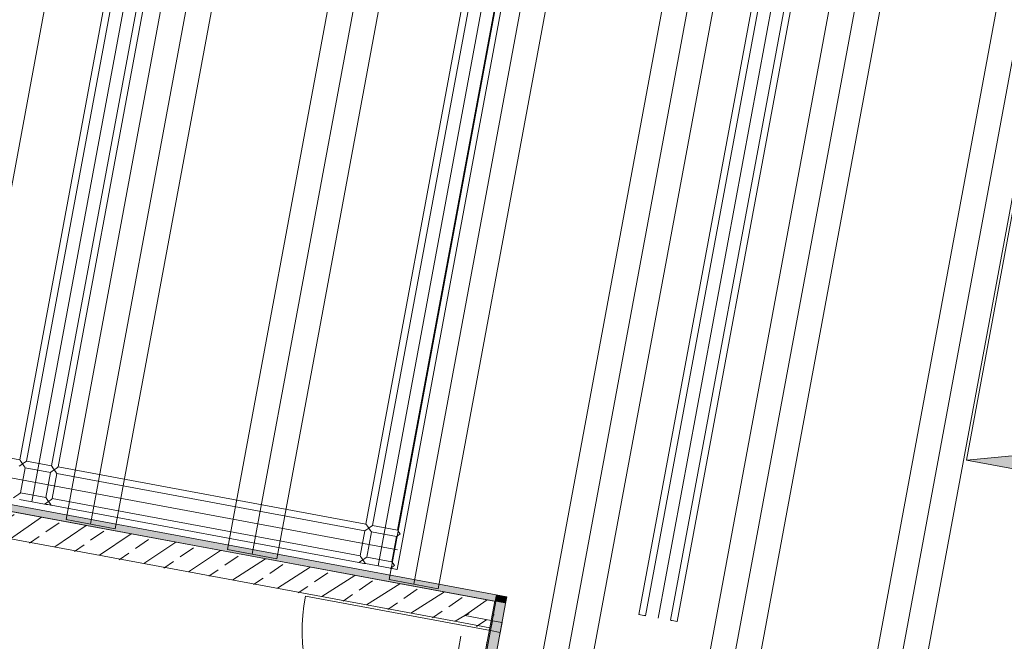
# Model space of a CAD drawing. Header units: metres. Extents: x 0 to 60282398, y -11592309 to 5708004.
# Tile 65 of 136: x 32353358.31 to 32353365.65, y 5707930.8 to 5707935.44. Entities that reach past the tile are written whole.
import ezdxf

# ---------------------------------------------------------------- set-up
doc = ezdxf.new("R2010")
doc.units = ezdxf.units.M
doc.header["$LTSCALE"] = 0.75
doc.header["$PDSIZE"] = 5
doc.linetypes.add('10417023$0$#9_Achse', pattern=[1.6, 0.00254, -1.59746])
doc.layers.get('0').update_dxf_attribs({"linetype": 'CONTINUOUS'})
for name, color, linetype, lineweight in [('10417023$0$#9_002_GES I Übersicht Erdgeschoss_1_102_Wand Innen.A', 7, 'CONTINUOUS', 25), ('10417023$0$#9_002_GES I Übersicht Erdgeschoss_1_202_Innenwandbekleidung.A', 7, 'CONTINUOUS', 25), ('10417023$0$#9_002_GES I Übersicht Erdgeschoss_1_807b_Elektro 3D', 7, 'CONTINUOUS', 25), ('10417023$0$#9_002_GES I Übersicht Erdgeschoss_1_Neubau_102_Wand Innen.A', 7, 'CONTINUOUS', 25), ('10417023$0$#9_002_GES I Übersicht Erdgeschoss_1_Neubau_104_Decken.A', 7, 'CONTINUOUS', 25), ('10417023$0$#9_002_GES I Übersicht Erdgeschoss_1_Neubau_202_Innenwandbekleidun', 7, 'CONTINUOUS', 25), ('10417023$0$Keine', 7, 'CONTINUOUS', 13)]:
    doc.layers.add(name, color=color, linetype=linetype, lineweight=lineweight)
pattern_1 = [(44.99999999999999, (0, 0), (-0.1697056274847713, 0.1697056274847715), []), (44.99999999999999, (-0.08485281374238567, 0.08485281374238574), (-0.1697056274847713, 0.1697056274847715), [0.18, -0.05999999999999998])]

# ---------------------------------------------------------------- blocks, each defined once
blk = doc.blocks.new('10417023$0$#9_MKO_LP5_ARC_GES_UP_00_002_P_G_modell (3D)')
at = {"layer": '10417023$0$#9_002_GES I Übersicht Erdgeschoss_1_102_Wand Innen.A', "linetype": 'Continuous', "lineweight": 5, "true_color": 0xff0000}
h = blk.add_hatch(dxfattribs=at)
h.set_pattern_fill('#9_BETON__STAHLBETON_0001', color=1, style=0, pattern_type=2)
h.set_pattern_definition(pattern_1)
h.paths.add_polyline_path([(-32353484.92367585, -5707787.03957689), (-32353484.72367585, -5707787.03957689), (-32353484.72367585, -5707786.964777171), (-32353484.92367585, -5707786.964777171)])
at = {"layer": '10417023$0$#9_002_GES I Übersicht Erdgeschoss_1_Neubau_102_Wand Innen.A', "linetype": 'Continuous', "lineweight": 5, "true_color": 0xff0000}
h = blk.add_hatch(dxfattribs=at)
h.set_pattern_fill('#9_BETON__STAHLBETON_0001', color=1, style=0, pattern_type=2)
h.set_pattern_definition(pattern_1)
h.paths.add_polyline_path([(-32353491.42409519, -5707787.03957689), (-32353484.92409519, -5707787.03957689), (-32353484.92409519, -5707786.83957689), (-32353491.42409519, -5707786.83957689)])
h = blk.add_hatch(dxfattribs=at)
h.set_pattern_fill('#9_BETON__STAHLBETON_0001', color=1, style=0, pattern_type=2)
h.set_pattern_definition(pattern_1)
h.paths.add_polyline_path([(-32353484.92409519, -5707786.83957689), (-32353484.92409519, -5707787.03957689), (-32353484.72409519, -5707786.83957689)])
h = blk.add_hatch(dxfattribs=at)
h.set_pattern_fill('#9_BETON__STAHLBETON_0001', color=1, style=0, pattern_type=2)
h.set_pattern_definition(pattern_1)
h.paths.add_polyline_path([(-32353484.72409518, -5707786.83957689), (-32353484.86911611, -5707786.984597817), (-32353484.72409518, -5707786.984597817)])
at = {"layer": '10417023$0$#9_002_GES I Übersicht Erdgeschoss_1_102_Wand Innen.A', "color": 1, "linetype": 'Continuous', "lineweight": 18, "true_color": 0xff0000}
for p, q in [((-32353484.72367585, -5707787.039576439), (-32353484.7240945, -5707786.839576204)), ((-32353484.92409474, -5707787.039576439), (-32353484.72367585, -5707787.039576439))]:
    blk.add_line(p, q, dxfattribs=at)
at = {"layer": '10417023$0$#9_002_GES I Übersicht Erdgeschoss_1_202_Innenwandbekleidung.A', "color": 1, "linetype": 'Continuous', "lineweight": 13, "true_color": 0xff0000}
for p, q in [((-32353484.64109519, -5707786.78957689), (-32353491.42409519, -5707786.78957689)), ((-32353484.64109519, -5707786.78957689), (-32353484.64109519, -5707786.83957689)), ((-32353491.42409519, -5707786.83957689), (-32353484.72409519, -5707786.83957689))]:
    blk.add_line(p, q, dxfattribs=at)
at = {"layer": '10417023$0$#9_002_GES I Übersicht Erdgeschoss_1_202_Innenwandbekleidung.A', "color": 1, "linetype": 'Continuous', "true_color": 0xff0000}
for points in [[(-32353484.72409519, -5707786.78957689), (-32353491.42409519, -5707786.78957689), (-32353484.72409519, -5707786.83957689), (-32353491.42409519, -5707786.83957689)], [(-32353484.64109519, -5707786.78957689), (-32353484.72409519, -5707786.83957689), (-32353484.64109519, -5707786.83957689)], [(-32353484.72409519, -5707786.78957689), (-32353484.72409519, -5707786.83957689), (-32353484.64109519, -5707786.78957689)]]:
    blk.add_solid(points, dxfattribs=at)
at = {"layer": '10417023$0$#9_002_GES I Übersicht Erdgeschoss_1_807b_Elektro 3D', "color": 1, "linetype": 'Continuous', "lineweight": 13, "true_color": 0xff0000}
for p, q in [((-32353488.25149722, -5707779.262828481), (-32353488.25149722, -5707786.7394938)), ((-32353485.62749386, -5707779.262828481), (-32353485.62749386, -5707786.7394938)), ((-32353485.48249374, -5707779.262828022), (-32353485.48249374, -5707786.739494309)), ((-32353483.64851416, -5707779.262828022), (-32353483.64851416, -5707786.739494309)), ((-32353483.59851417, -5707779.262828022), (-32353483.59851417, -5707786.739494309)), ((-32353483.50351418, -5707779.262828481), (-32353483.50351418, -5707786.7394938)), ((-32353483.40851416, -5707779.262828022), (-32353483.40851416, -5707786.739494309)), ((-32353483.35851416, -5707779.262828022), (-32353483.35851416, -5707786.739494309)), ((-32353488.39649742, -5707779.552828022), (-32353488.39649742, -5707786.449494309)), ((-32353488.34649742, -5707779.552828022), (-32353488.34649742, -5707786.449494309)), ((-32353488.15649743, -5707779.552828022), (-32353488.15649743, -5707786.449494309)), ((-32353488.10649743, -5707779.552828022), (-32353488.10649743, -5707786.449494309)), ((-32353485.77249374, -5707779.552828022), (-32353485.77249374, -5707786.449494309)), ((-32353485.72249375, -5707779.552828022), (-32353485.72249375, -5707786.449494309)), ((-32353485.53249374, -5707779.552828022), (-32353485.53249374, -5707786.449494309)), ((-32353488.39649742, -5707786.449494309), (-32353491.00409519, -5707786.449494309)), ((-32353488.39314806, -5707786.452843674), (-32353488.39649742, -5707786.449494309)), ((-32353488.34649742, -5707786.449494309), (-32353488.34984679, -5707786.452843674)), ((-32353488.34984679, -5707786.496144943), (-32353488.34649742, -5707786.499494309)), ((-32353488.15649743, -5707786.449494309), (-32353488.34649742, -5707786.449494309)), ((-32353488.34649742, -5707786.499494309), (-32353488.34649742, -5707786.689494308)), ((-32353488.15649743, -5707786.499494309), (-32353488.34649742, -5707786.499494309)), ((-32353488.15314806, -5707786.452843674), (-32353488.15649743, -5707786.449494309)), ((-32353488.15649743, -5707786.499494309), (-32353488.15314806, -5707786.496144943)), ((-32353488.15649743, -5707786.499494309), (-32353488.15649743, -5707786.689494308)), ((-32353488.10649743, -5707786.449494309), (-32353488.10984679, -5707786.452843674)), ((-32353488.10984679, -5707786.496144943), (-32353488.10649743, -5707786.499494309)), ((-32353485.77249374, -5707786.449494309), (-32353488.10649743, -5707786.449494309)), ((-32353488.10649743, -5707786.499494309), (-32353488.10649743, -5707786.689494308)), ((-32353485.77249374, -5707786.499494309), (-32353488.10649743, -5707786.499494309)), ((-32353485.76914438, -5707786.452843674), (-32353485.77249374, -5707786.449494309)), ((-32353485.77249374, -5707786.499494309), (-32353485.76914438, -5707786.496144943)), ((-32353485.77249374, -5707786.499494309), (-32353485.77249374, -5707786.689494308)), ((-32353485.72249375, -5707786.449494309), (-32353485.72584311, -5707786.452843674)), ((-32353485.72584311, -5707786.496144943), (-32353485.72249375, -5707786.499494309)), ((-32353485.53249374, -5707786.449494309), (-32353485.72249375, -5707786.449494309)), ((-32353485.72249375, -5707786.499494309), (-32353485.72249375, -5707786.689494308)), ((-32353485.53249374, -5707786.499494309), (-32353485.72249375, -5707786.499494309)), ((-32353485.52914438, -5707786.452843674), (-32353485.53249374, -5707786.449494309)), ((-32353485.53249374, -5707786.499494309), (-32353485.52914438, -5707786.496144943)), ((-32353485.53249374, -5707786.499494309), (-32353485.53249374, -5707786.689494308)), ((-32353485.50749372, -5707786.594494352), (-32353491.26909567, -5707786.594494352)), ((-32353488.34649742, -5707786.689494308), (-32353488.34984679, -5707786.692843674)), ((-32353488.15649743, -5707786.689494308), (-32353488.34649742, -5707786.689494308)), ((-32353488.15314806, -5707786.692843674), (-32353488.15649743, -5707786.689494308)), ((-32353488.15649743, -5707786.739494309), (-32353488.15314806, -5707786.736144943)), ((-32353488.10649743, -5707786.689494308), (-32353488.10984679, -5707786.692843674)), ((-32353488.10984679, -5707786.736144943), (-32353488.10649743, -5707786.739494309)), ((-32353485.77249374, -5707786.689494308), (-32353488.10649743, -5707786.689494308)), ((-32353485.76914438, -5707786.692843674), (-32353485.77249374, -5707786.689494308)), ((-32353485.77249374, -5707786.739494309), (-32353485.76914438, -5707786.736144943)), ((-32353485.72249375, -5707786.689494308), (-32353485.72584311, -5707786.692843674)), ((-32353485.72584311, -5707786.736144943), (-32353485.72249375, -5707786.739494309)), ((-32353485.53249374, -5707786.689494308), (-32353485.72249375, -5707786.689494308)), ((-32353485.52914438, -5707786.692843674), (-32353485.53249374, -5707786.689494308)), ((-32353485.53249374, -5707786.739494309), (-32353485.52914438, -5707786.736144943)), ((-32353488.15649743, -5707786.739494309), (-32353488.34649742, -5707786.739494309)), ((-32353488.15314806, -5707786.739494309), (-32353488.15649743, -5707786.739494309)), ((-32353488.14399742, -5707786.739494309), (-32353488.15314806, -5707786.739494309)), ((-32353488.13149742, -5707786.739494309), (-32353488.14399742, -5707786.739494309)), ((-32353488.11899742, -5707786.739494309), (-32353488.13149742, -5707786.739494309)), ((-32353488.10984679, -5707786.739494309), (-32353488.11899742, -5707786.739494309)), ((-32353488.10649743, -5707786.739494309), (-32353488.10984679, -5707786.739494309)), ((-32353485.77249374, -5707786.739494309), (-32353488.10649743, -5707786.739494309)), ((-32353485.76914438, -5707786.739494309), (-32353485.77249374, -5707786.739494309)), ((-32353485.75999374, -5707786.739494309), (-32353485.76914438, -5707786.739494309)), ((-32353485.74749374, -5707786.739494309), (-32353485.75999374, -5707786.739494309)), ((-32353485.73499374, -5707786.739494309), (-32353485.74749374, -5707786.739494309)), ((-32353485.72584311, -5707786.739494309), (-32353485.73499374, -5707786.739494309)), ((-32353485.72249375, -5707786.739494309), (-32353485.72584311, -5707786.739494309)), ((-32353485.53249374, -5707786.739494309), (-32353485.72249375, -5707786.739494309)), ((-32353485.52914438, -5707786.739494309), (-32353485.53249374, -5707786.739494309)), ((-32353485.51999374, -5707786.739494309), (-32353485.52914438, -5707786.739494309)), ((-32353485.50749375, -5707786.739494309), (-32353485.51999374, -5707786.739494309)), ((-32353485.49499374, -5707786.739494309), (-32353485.50749375, -5707786.739494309)), ((-32353485.48584311, -5707786.739494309), (-32353485.49499374, -5707786.739494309)), ((-32353485.48249374, -5707786.739494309), (-32353485.48584311, -5707786.739494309)), ((-32353483.6451648, -5707786.739494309), (-32353483.64851416, -5707786.739494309)), ((-32353483.63601416, -5707786.739494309), (-32353483.6451648, -5707786.739494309)), ((-32353483.62351416, -5707786.739494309), (-32353483.63601416, -5707786.739494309)), ((-32353483.61101416, -5707786.739494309), (-32353483.62351416, -5707786.739494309)), ((-32353483.60186353, -5707786.739494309), (-32353483.61101416, -5707786.739494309)), ((-32353483.59851417, -5707786.739494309), (-32353483.60186353, -5707786.739494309)), ((-32353483.4051648, -5707786.739494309), (-32353483.40851416, -5707786.739494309)), ((-32353483.39601417, -5707786.739494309), (-32353483.4051648, -5707786.739494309)), ((-32353483.38351416, -5707786.739494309), (-32353483.39601417, -5707786.739494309)), ((-32353483.37101416, -5707786.739494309), (-32353483.38351416, -5707786.739494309)), ((-32353483.36186353, -5707786.739494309), (-32353483.37101416, -5707786.739494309)), ((-32353483.35851416, -5707786.739494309), (-32353483.36186353, -5707786.739494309))]:
    blk.add_line(p, q, dxfattribs=at)
at = {"layer": '10417023$0$#9_002_GES I Übersicht Erdgeschoss_1_807b_Elektro 3D', "color": 1, "linetype": 'Continuous', "lineweight": 13, "true_color": 0xff0000, "flags": 128}
for points in [[(-32353488.34984679, -5707786.496144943), (-32353488.35899743, -5707786.486994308), (-32353488.37149743, -5707786.474494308), (-32353488.38399743, -5707786.461994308), (-32353488.39314806, -5707786.452843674)], [(-32353488.34984679, -5707786.452843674), (-32353488.35899743, -5707786.461994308), (-32353488.37149743, -5707786.474494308), (-32353488.38399743, -5707786.486994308), (-32353488.39314806, -5707786.496144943)], [(-32353488.10984679, -5707786.496144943), (-32353488.11899742, -5707786.486994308), (-32353488.13149742, -5707786.474494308), (-32353488.14399742, -5707786.461994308), (-32353488.15314806, -5707786.452843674)], [(-32353488.10984679, -5707786.452843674), (-32353488.11899742, -5707786.461994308), (-32353488.13149742, -5707786.474494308), (-32353488.14399742, -5707786.486994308), (-32353488.15314806, -5707786.496144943)], [(-32353485.72584311, -5707786.496144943), (-32353485.73499374, -5707786.486994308), (-32353485.74749374, -5707786.474494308), (-32353485.75999374, -5707786.461994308), (-32353485.76914438, -5707786.452843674)], [(-32353485.72584311, -5707786.452843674), (-32353485.73499374, -5707786.461994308), (-32353485.74749374, -5707786.474494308), (-32353485.75999374, -5707786.486994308), (-32353485.76914438, -5707786.496144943)], [(-32353485.50749375, -5707786.474494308), (-32353485.51999374, -5707786.461994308), (-32353485.52914438, -5707786.452843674)], [(-32353485.52914438, -5707786.496144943), (-32353485.51999374, -5707786.486994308), (-32353485.50749375, -5707786.474494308)], [(-32353488.34984679, -5707786.692843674), (-32353488.35899743, -5707786.701994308), (-32353488.37149743, -5707786.714494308), (-32353488.38399743, -5707786.726994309), (-32353488.39314806, -5707786.736144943)], [(-32353488.10984679, -5707786.736144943), (-32353488.11899742, -5707786.726994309), (-32353488.13149742, -5707786.714494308), (-32353488.14399742, -5707786.701994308), (-32353488.15314806, -5707786.692843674)], [(-32353488.10984679, -5707786.692843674), (-32353488.11899742, -5707786.701994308), (-32353488.13149742, -5707786.714494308), (-32353488.14399742, -5707786.726994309), (-32353488.15314806, -5707786.736144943)], [(-32353485.72584311, -5707786.736144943), (-32353485.73499374, -5707786.726994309), (-32353485.74749374, -5707786.714494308), (-32353485.75999374, -5707786.701994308), (-32353485.76914438, -5707786.692843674)], [(-32353485.72584311, -5707786.692843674), (-32353485.73499374, -5707786.701994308), (-32353485.74749374, -5707786.714494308), (-32353485.75999374, -5707786.726994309), (-32353485.76914438, -5707786.736144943)], [(-32353485.50749375, -5707786.714494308), (-32353485.51999374, -5707786.701994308), (-32353485.52914438, -5707786.692843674)], [(-32353485.52914438, -5707786.736144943), (-32353485.51999374, -5707786.726994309), (-32353485.50749375, -5707786.714494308)]]:
    blk.add_lwpolyline(points, dxfattribs=at)
at = {"layer": '10417023$0$#9_002_GES I Übersicht Erdgeschoss_1_Neubau_102_Wand Innen.A', "color": 1, "linetype": 'Continuous', "lineweight": 18, "true_color": 0xff0000}
for p, q in [((-32353484.72409519, -5707786.83957689), (-32353491.02409522, -5707786.83957689)), ((-32353484.72409519, -5707786.984597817), (-32353484.72409519, -5707786.83957689)), ((-32353484.7240945, -5707786.984597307), (-32353484.92409474, -5707786.984597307)), ((-32353491.02409522, -5707787.03957689), (-32353484.92409519, -5707787.03957689))]:
    blk.add_line(p, q, dxfattribs=at)
at = {"layer": '10417023$0$#9_002_GES I Übersicht Erdgeschoss_1_Neubau_102_Wand Innen.A', "color": 1, "linetype": '10417023$0$#9_Achse', "lineweight": 13, "true_color": 0xff0000}
for p, q in [((-32353484.92409474, -5707788.539576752), (-32353484.92409474, -5707786.984597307)), ((-32353484.7240945, -5707788.539576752), (-32353484.7240945, -5707786.984597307))]:
    blk.add_line(p, q, dxfattribs=at)
at = {"layer": '10417023$0$#9_002_GES I Übersicht Erdgeschoss_1_Neubau_102_Wand Innen.A', "color": 1, "linetype": 'Continuous', "lineweight": 13, "true_color": 0xff0000}
for p, q in [((-32353484.72409519, -5707786.984597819), (-32353484.92409474, -5707786.984597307)), ((-32353484.71409449, -5707787.059598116), (-32353484.71409449, -5707786.984597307)), ((-32353484.71409449, -5707786.984597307), (-32353484.64109455, -5707786.984597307)), ((-32353484.64109455, -5707786.984597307), (-32353484.64109455, -5707787.074597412)), ((-32353484.71409449, -5707787.059598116), (-32353486.11907376, -5707787.059598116)), ((-32353484.64109455, -5707787.059598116), (-32353484.71409449, -5707787.059598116)), ((-32353484.64109455, -5707787.059598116), (-32353484.71409449, -5707787.059598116)), ((-32353484.71409449, -5707787.059598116), (-32353484.71409449, -5707788.464577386)), ((-32353484.64109455, -5707787.074597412), (-32353484.64109455, -5707787.059598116)), ((-32353484.64109455, -5707788.464577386), (-32353484.64109455, -5707787.059598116))]:
    blk.add_line(p, q, dxfattribs=at)
blk.add_arc((-32353484.71409518, -5707787.059597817), 1.404979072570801, 180.0000000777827, 269.9999998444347, dxfattribs=at)
at = {"layer": '10417023$0$#9_002_GES I Übersicht Erdgeschoss_1_Neubau_102_Wand Innen.A', "color": 1, "linetype": 'Continuous', "lineweight": 5, "true_color": 0xff0000, "transparency": 33554687}
blk.add_point((-32353484.72409519, -5707786.984597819), dxfattribs=at)
blk.add_point((-32353484.72409519, -5707786.984597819), dxfattribs=at)
at = {"layer": '10417023$0$#9_002_GES I Übersicht Erdgeschoss_1_Neubau_104_Decken.A', "color": 1, "linetype": 'Continuous', "lineweight": 13, "true_color": 0xff0000}
for p, q in [((-32353484.30251468, -5707788.759575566), (-32353484.30251468, -5707777.242827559)), ((-32353484.11601381, -5707788.759575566), (-32353484.11601381, -5707777.242827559)), ((-32353483.92951439, -5707788.759575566), (-32353483.92951439, -5707777.242827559)), ((-32353483.07751397, -5707788.759575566), (-32353483.07751397, -5707777.242827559)), ((-32353482.89101455, -5707788.759575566), (-32353482.89101455, -5707777.242827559)), ((-32353482.70451368, -5707788.759575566), (-32353482.70451368, -5707777.242827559)), ((-32353481.8525147, -5707788.759575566), (-32353481.8525147, -5707777.242827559)), ((-32353481.66601527, -5707788.759575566), (-32353481.66601527, -5707777.242827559)), ((-32353481.47951585, -5707788.759575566), (-32353481.47951585, -5707777.242827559)), ((-32353481.45851404, -5707779.112576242), (-32353481.45851404, -5707785.162576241)), ((-32353488.82950569, -5707786.824536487), (-32353488.82950569, -5707779.177826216)), ((-32353487.97750383, -5707786.824536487), (-32353487.97750383, -5707779.177826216)), ((-32353487.7910044, -5707786.824536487), (-32353487.7910044, -5707779.177826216)), ((-32353487.60450353, -5707786.824536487), (-32353487.60450353, -5707779.177826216)), ((-32353486.75250456, -5707786.824536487), (-32353486.75250456, -5707779.177826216)), ((-32353486.56600369, -5707786.824536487), (-32353486.56600369, -5707779.177826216)), ((-32353486.37950427, -5707786.824536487), (-32353486.37950427, -5707779.177826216)), ((-32353485.52750529, -5707786.824536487), (-32353485.52750529, -5707779.177826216)), ((-32353485.34100442, -5707786.824536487), (-32353485.34100442, -5707779.177826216)), ((-32353485.154505, -5707786.824536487), (-32353485.154505, -5707779.177826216)), ((-32353480.82710423, -5707784.983987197), (-32353481.45851395, -5707785.162575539)), ((-32353481.45851404, -5707785.162576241), (-32353480.64851404, -5707785.162576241)), ((-32353487.60450353, -5707786.824536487), (-32353487.97750383, -5707786.824536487)), ((-32353486.37950427, -5707786.824536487), (-32353486.75250456, -5707786.824536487)), ((-32353485.154505, -5707786.824536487), (-32353485.52750529, -5707786.824536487))]:
    blk.add_line(p, q, dxfattribs=at)
at = {"layer": '10417023$0$#9_002_GES I Übersicht Erdgeschoss_1_Neubau_104_Decken.A', "color": 1, "linetype": 'Continuous', "lineweight": 13, "true_color": 0xff0000, "flags": 128}
blk.add_lwpolyline([(-32353484.71445275, -5707788.539576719), (-32353462.62409519, -5707788.539576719), (-32353462.62409519, -5707777.462827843), (-32353491.42409519, -5707777.462827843), (-32353491.42409519, -5707786.839576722), (-32353484.71445275, -5707786.839576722)], close=True, dxfattribs=at)
at = {"layer": '10417023$0$#9_002_GES I Übersicht Erdgeschoss_1_Neubau_104_Decken.A', "color": 1, "linetype": 'Continuous', "true_color": 0xff0000}
blk.add_solid([(-32353481.45851404, -5707785.162576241), (-32353480.648514, -5707785.162576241), (-32353480.82710371, -5707784.983986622), (-32353480.648514, -5707779.112576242)], dxfattribs=at)
at = {"layer": '10417023$0$#9_002_GES I Übersicht Erdgeschoss_1_Neubau_202_Innenwandbekleidun', "color": 1, "linetype": 'Continuous', "lineweight": 13, "true_color": 0xff0000}
for p, q in [((-32353484.72409519, -5707786.83957689), (-32353484.72409519, -5707788.53957689)), ((-32353484.64109519, -5707788.48957689), (-32353484.64109519, -5707786.83957689))]:
    blk.add_line(p, q, dxfattribs=at)
at = {"layer": '10417023$0$#9_002_GES I Übersicht Erdgeschoss_1_Neubau_202_Innenwandbekleidun', "color": 1, "linetype": 'Continuous', "true_color": 0xff0000}
blk.add_solid([(-32353484.72409519, -5707786.83957689), (-32353484.72409519, -5707788.48957689), (-32353484.64109519, -5707786.83957689), (-32353484.64109519, -5707788.48957689)], dxfattribs=at)
blk = doc.blocks.new('10417023$0$2_MKO_LP5_LAN_GES_UP_00_002_V_A (3D)')
at = {"layer": '10417023$0$Keine'}
blk.add_blockref('10417023$0$#9_MKO_LP5_ARC_GES_UP_00_002_P_G_modell (3D)', (0, 0), dxfattribs=at)
blk = doc.blocks.new('10417023')
at = {"layer": '10417023$0$Keine', "rotation": 349.4819372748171}
blk.add_blockref('10417023$0$2_MKO_LP5_LAN_GES_UP_00_002_V_A (3D)', (65205154.93137175, 5413829.557758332), dxfattribs=at)

msp = doc.modelspace()

# ---------------------------------------------------------------- block references
msp.add_blockref('10417023', (0, 0))

doc.saveas('drawing.dxf')
